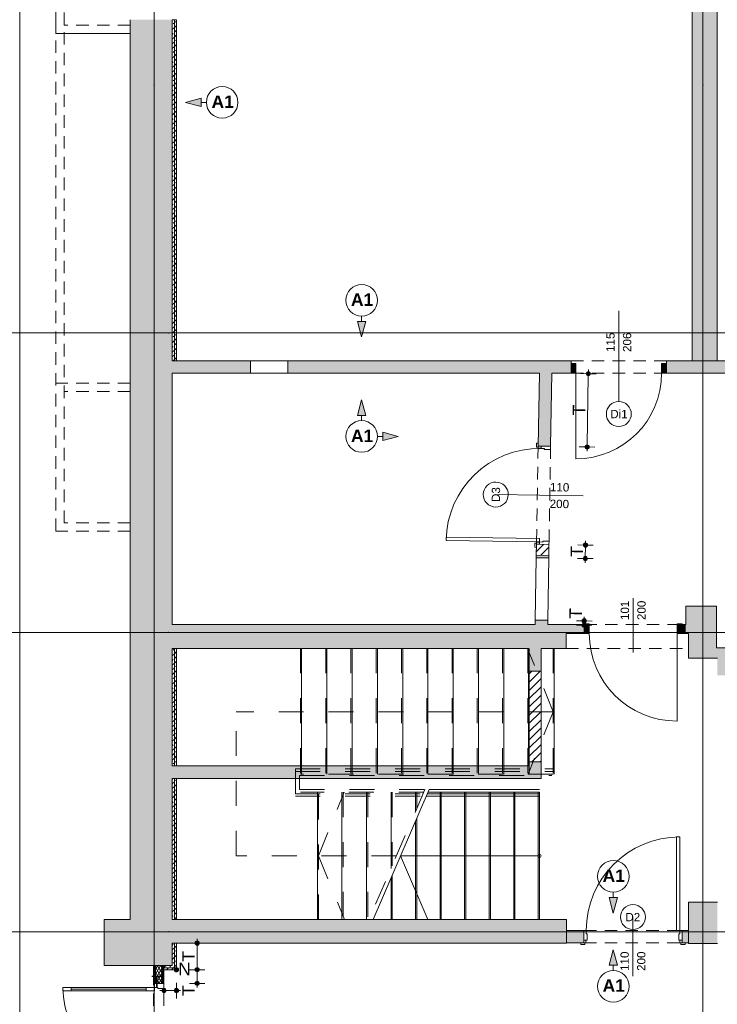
# Paper-space layout 'A-44 WYKOŃCZENIA ŚCIAN - PIĘTRO -1' of a CAD drawing. Header units: millimetres. Extents: x 0 to 594, y 0 to 297.
# Tile 4 of 16: x 133 to 217, y 114 to 232. Entities that reach past the tile are written whole.
import ezdxf
from ezdxf.xclip import XClip

# ---------------------------------------------------------------- set-up
doc = ezdxf.new("R2010")
doc.units = ezdxf.units.MM
doc.header["$MEASUREMENT"] = 0
doc.header["$XCLIPFRAME"] = 0
for name, pattern in [('DASHDOTX2', [1000, 500, -250, 0, -250]), ('GESTRICHELT2', [93.75, 62.5, -31.25]), ('HIDDEN', [6, 3, -3]), ('Przer. długie kreski', [2.5, 1.5, -1]), ('PRZERYWANA_DU_A', [550, 350, -200])]:
    doc.linetypes.add(name, pattern=pattern)
for name, color, linetype, lineweight in [('0_Nr_pióra__2', 8, 'Continuous', 13), ('A__OKŁADZINY ŚCIAN_Nr_pióra__1', 7, 'Continuous', 20), ('A_ściany proj_Nr_pióra__1', 7, 'Continuous', 20), ('A_ściany proj_Nr_pióra__2', 8, 'Continuous', 13), ('A_ściany_Nr_pióra__1', 7, 'Continuous', 20), ('AR P NAROŻNIKI_Nr_pióra__1', 7, 'Continuous', 20), ('AR P NAROŻNIKI_Nr_pióra__2', 8, 'Continuous', 13), ('Drzwi Archicad_Nr_pióra__1', 7, 'Continuous', 20), ('Drzwi Archicad_Nr_pióra__3', 252, 'Continuous', 13), ('Znaczniki drzwi Archicada_Nr_pióra__3', 252, 'Continuous', 13)]:
    doc.layers.add(name, color=color, linetype=linetype, lineweight=lineweight)
for name, color, linetype in [('A__OKŁADZINY ŚCIAN', 7, 'Continuous'), ('A_podrys', 7, 'Continuous'), ('A_ściany', 7, 'Continuous'), ('A_ściany proj', 7, 'Continuous'), ('AR P NAROŻNIKI', 7, 'Continuous'), ('Drzwi Archicad', 7, 'Continuous')]:
    doc.layers.add(name, color=color, linetype=linetype)
for name, color, linetype, lineweight, true_color in [('A__OKŁADZINY ŚCIAN_Nr_pióra__7', 7, 'Continuous', 18, 0x171717), ('A_osie_Nr_pióra__16', 7, 'Continuous', 5, 0x0f0f0f), ('A_pochwyt_Nr_pióra__10', 7, 'Continuous', 13, 0x4b4b4b), ('A_pochwyt_Nr_pióra__161', 7, 'Continuous', 5, 0x949494), ('A_schody_Nr_pióra__10', 7, 'Continuous', 13, 0x4b4b4b), ('A_schody_Nr_pióra__4', 7, 'Continuous', 18, 0x4b4b4b), ('A_ściany proj_Nr_pióra__10', 7, 'Continuous', 13, 0x4b4b4b), ('A_ściany proj_Nr_pióra__21', 7, 'Continuous', 5, 0xb0b0b0), ('A_ściany_Nr_pióra__10', 7, 'Continuous', 13, 0x4b4b4b), ('AR P NAROŻNIKI_Nr_pióra__7', 7, 'Continuous', 18, 0x171717), ('Okna Archicada_Nr_pióra__19', 7, 'Continuous', 5, 0x191919)]:
    doc.layers.add(name, color=color, linetype=linetype, lineweight=lineweight, true_color=true_color)
doc.styles.add('STYL_AUTOMATYCZNY_1', font='arial.ttf')
doc.styles.add('STYL_AUTOMATYCZNY_3', font='arial.ttf')
doc.styles.add('STYL_AUTOMATYCZNY_4', font='arial.ttf')
doc.styles.add('STYL_AUTOMATYCZNY_5', font='arial.ttf')
pattern_1 = [(45, (-1493.65654, -286.4806), (-0.49497475, 0.49497475), [])]
pattern_2 = [(0, (-1493.6565, -286.4806), (0, 1), [0, -1])]
pattern_3 = [(45, (-1493.65654, -286.4806), (-0.57024626, 0.57024626), []), (45, (-1493.0863, -286.4806), (-0.57024626, 0.57024626), [0.40323, -0.20161])]

# ---------------------------------------------------------------- blocks, each defined once
blk = doc.blocks.new('Rysunek_1_1', base_point=(-1493.66, -286.48))
at = {"layer": 'A__OKŁADZINY ŚCIAN', "linetype": 'Continuous', "lineweight": 0, "true_color": 0x000000}
for points in [[(153.42, 222.3), (155.29, 221.8), (155.29, 222.8)], [(174.59, 194.1), (175.09, 195.97), (174.09, 195.97)], [(174.59, 186.54), (174.09, 184.67), (175.09, 184.67)], [(178.99, 182.14), (177.13, 182.64), (177.13, 181.64)], [(204.85, 124.85), (205.35, 126.71), (204.35, 126.71)], [(204.85, 120.44), (204.35, 118.58), (205.35, 118.58)]]:
    blk.add_hatch(color=18, dxfattribs=at).paths.add_polyline_path(points)
at = {"layer": 'A__OKŁADZINY ŚCIAN', "linetype": 'Continuous', "lineweight": 0, "true_color": 0x171717}
for points in [[(201.61, 189.68), (201.62, 189.59), (201.68, 189.5), (201.76, 189.45), (201.86, 189.43), (201.95, 189.45), (202.03, 189.5), (202.09, 189.59), (202.11, 189.68), (202.09, 189.78), (202.03, 189.86), (201.95, 189.91), (201.86, 189.93), (201.76, 189.91), (201.68, 189.86), (201.62, 189.78)], [(201.46, 180.88), (201.48, 180.79), (201.53, 180.71), (201.61, 180.65), (201.71, 180.63), (201.81, 180.65), (201.89, 180.71), (201.94, 180.79), (201.96, 180.88), (201.94, 180.98), (201.89, 181.06), (201.81, 181.11), (201.71, 181.13), (201.61, 181.11), (201.53, 181.06), (201.48, 180.98)], [(201.26, 169.08), (201.28, 168.99), (201.34, 168.91), (201.42, 168.85), (201.51, 168.83), (201.61, 168.85), (201.69, 168.91), (201.75, 168.99), (201.76, 169.08), (201.75, 169.18), (201.69, 169.26), (201.61, 169.32), (201.51, 169.33), (201.42, 169.32), (201.34, 169.26), (201.28, 169.18)], [(201.24, 167.46), (201.26, 167.37), (201.31, 167.29), (201.39, 167.23), (201.49, 167.21), (201.58, 167.23), (201.66, 167.29), (201.72, 167.37), (201.74, 167.46), (201.72, 167.56), (201.66, 167.64), (201.58, 167.7), (201.49, 167.71), (201.39, 167.7), (201.31, 167.64), (201.26, 167.56)], [(201.11, 159.97), (201.13, 159.87), (201.19, 159.79), (201.27, 159.73), (201.36, 159.72), (201.46, 159.73), (201.54, 159.79), (201.59, 159.87), (201.61, 159.97), (201.59, 160.06), (201.54, 160.14), (201.46, 160.2), (201.36, 160.22), (201.27, 160.2), (201.19, 160.14), (201.13, 160.06)], [(201.11, 159.45), (201.12, 159.36), (201.18, 159.27), (201.26, 159.22), (201.36, 159.2), (201.45, 159.22), (201.53, 159.27), (201.59, 159.36), (201.61, 159.45), (201.59, 159.55), (201.53, 159.63), (201.45, 159.68), (201.36, 159.7), (201.26, 159.68), (201.18, 159.63), (201.12, 159.55)], [(154.57, 121.23), (154.58, 121.13), (154.64, 121.05), (154.72, 121), (154.82, 120.98), (154.91, 121), (154.99, 121.05), (155.05, 121.13), (155.07, 121.23), (155.05, 121.33), (154.99, 121.41), (154.91, 121.46), (154.82, 121.48), (154.72, 121.46), (154.64, 121.41), (154.58, 121.33)], [(154.57, 118.03), (154.58, 117.93), (154.64, 117.85), (154.72, 117.8), (154.82, 117.78), (154.91, 117.8), (154.99, 117.85), (155.05, 117.93), (155.07, 118.03), (155.05, 118.13), (154.99, 118.21), (154.91, 118.26), (154.82, 118.28), (154.72, 118.26), (154.64, 118.21), (154.58, 118.13)], [(154.57, 116.39), (154.58, 116.29), (154.64, 116.21), (154.72, 116.16), (154.82, 116.14), (154.91, 116.16), (154.99, 116.21), (155.05, 116.29), (155.07, 116.39), (155.05, 116.48), (154.99, 116.56), (154.91, 116.62), (154.82, 116.64), (154.72, 116.62), (154.64, 116.56), (154.58, 116.48)], [(150.57, 115.53), (150.58, 115.43), (150.64, 115.35), (150.72, 115.3), (150.82, 115.28), (150.91, 115.3), (150.99, 115.35), (151.05, 115.43), (151.07, 115.53), (151.05, 115.63), (150.99, 115.71), (150.91, 115.76), (150.82, 115.78), (150.72, 115.76), (150.64, 115.71), (150.58, 115.63)], [(152.07, 115.53), (152.08, 115.43), (152.14, 115.35), (152.22, 115.3), (152.32, 115.28), (152.41, 115.3), (152.49, 115.35), (152.55, 115.43), (152.57, 115.53), (152.55, 115.63), (152.49, 115.71), (152.41, 115.76), (152.32, 115.78), (152.22, 115.76), (152.14, 115.71), (152.08, 115.63)]]:
    blk.add_hatch(color=250, dxfattribs=at).paths.add_polyline_path(points)
at = {"layer": 'A_ściany', "linetype": 'Continuous', "lineweight": 0, "true_color": 0x000000}
for points in [[(217.34, 191.25), (217.34, 246.14), (214.34, 246.14), (214.34, 191.25)], [(146.77, 124.08), (151.82, 124.08), (151.82, 232.24), (150.52, 232.24), (146.77, 232.24)], [(151.82, 191.25), (151.82, 189.75), (161.22, 189.75), (161.22, 191.05), (161.22, 191.25)], [(165.72, 191.25), (165.72, 191.05), (165.72, 189.75), (199.77, 189.75), (199.77, 191.25)], [(211.27, 189.75), (248.89, 189.75), (248.89, 191.25), (211.27, 191.25)], [(195.97, 189.75), (195.82, 180.98), (197.32, 180.96), (197.47, 189.75)], [(195.6, 167.88), (195.6, 167.56), (196.9, 167.54), (197.1, 167.54), (197.1, 167.85)], [(213.57, 158.47), (213.92, 158.47), (213.92, 155.47), (217.37, 155.47), (217.37, 153.44), (219.87, 153.44), (219.87, 154.25), (220.36, 154.25), (220.36, 156.75), (217.27, 156.75), (217.27, 161.75), (213.57, 161.75)], [(195.47, 160.06), (195.46, 159.52), (196.97, 159.52), (196.97, 160.04), (196.77, 160.04)], [(199.17, 159.52), (151.82, 159.52), (151.82, 156.67), (199.17, 156.67)], [(199.17, 159.52), (199.17, 158.47), (201.37, 158.47), (201.37, 159.52)], [(213.12, 159.52), (213.12, 158.47), (213.57, 158.47), (213.57, 159.52)], [(196.17, 153.91), (196.17, 156.67), (194.67, 156.67), (194.67, 153.91)], [(151.82, 141.03), (196.17, 141.03), (194.67, 142.53), (151.82, 142.53)], [(196.17, 141.03), (196.17, 143.03), (194.67, 143.03), (194.67, 142.53)], [(217.37, 126.17), (213.92, 126.17), (213.92, 121.17), (217.37, 121.17)], [(151.82, 124.08), (143.64, 124.08), (143.64, 118.53), (151.82, 118.53)], [(199.22, 124.08), (151.82, 124.08), (151.82, 121.23), (199.22, 121.23)], [(199.22, 122.75), (199.22, 121.25), (201.32, 121.25), (201.32, 122.75)], [(213.92, 122.75), (213.12, 122.75), (213.12, 121.25), (213.92, 121.25)]]:
    blk.add_hatch(color=18, dxfattribs=at).paths.add_polyline_path(points)
at = {"layer": 'A_ściany proj', "linetype": 'Continuous', "lineweight": 0, "true_color": 0x4b4b4b}
h = blk.add_hatch(dxfattribs=at)
h.set_pattern_fill('FP_65_0001', color=251, style=0, pattern_type=2)
h.set_pattern_definition(pattern_3)
h.paths.add_polyline_path([(151.82, 232.24), (151.82, 191.25), (152.07, 191.25), (152.07, 232.24)])
h = blk.add_hatch(dxfattribs=at)
h.set_pattern_fill('FP_65_0001', color=251, style=0, pattern_type=2)
h.set_pattern_definition(pattern_3)
h.paths.add_polyline_path([(152.32, 191.25), (152.32, 232.24), (152.07, 232.24), (152.07, 191.25)])
at = {"layer": 'A_ściany proj', "linetype": 'Continuous', "lineweight": 0, "true_color": 0x000000}
h = blk.add_hatch(dxfattribs=at)
h.set_pattern_fill('bloczki_ceramiczne_0001', color=18, style=0, pattern_type=2)
h.set_pattern_definition(pattern_1)
h.paths.add_polyline_path([(195.62, 169.18), (195.6, 167.88), (197.1, 167.85), (197.12, 169.16)])
at = {"layer": 'A_ściany proj', "linetype": 'Continuous', "lineweight": 0, "true_color": 0x4b4b4b}
h = blk.add_hatch(dxfattribs=at)
h.set_pattern_fill('FP_65_0001', color=251, style=0, pattern_type=2)
h.set_pattern_definition(pattern_3)
h.paths.add_polyline_path([(151.82, 156.67), (151.82, 142.53), (152.07, 142.53), (152.07, 156.67)])
h = blk.add_hatch(dxfattribs=at)
h.set_pattern_fill('FP_65_0001', color=251, style=0, pattern_type=2)
h.set_pattern_definition(pattern_3)
h.paths.add_polyline_path([(152.32, 142.53), (152.32, 156.67), (152.07, 156.67), (152.07, 142.53)])
at = {"layer": 'A_ściany proj', "linetype": 'Continuous', "lineweight": 0, "true_color": 0x000000}
h = blk.add_hatch(dxfattribs=at)
h.set_pattern_fill('bloczki_ceramiczne_0001', color=18, style=0, pattern_type=2)
h.set_pattern_definition(pattern_1)
h.paths.add_polyline_path([(194.67, 153.91), (194.67, 143.03), (196.17, 143.03), (196.17, 153.91)])
at = {"layer": 'A_ściany proj', "linetype": 'Continuous', "lineweight": 0, "true_color": 0x4b4b4b}
h = blk.add_hatch(dxfattribs=at)
h.set_pattern_fill('FP_65_0001', color=251, style=0, pattern_type=2)
h.set_pattern_definition(pattern_3)
h.paths.add_polyline_path([(151.82, 141.03), (151.82, 124.08), (152.07, 124.08), (152.07, 141.03)])
h = blk.add_hatch(dxfattribs=at)
h.set_pattern_fill('FP_65_0001', color=251, style=0, pattern_type=2)
h.set_pattern_definition(pattern_3)
h.paths.add_polyline_path([(152.32, 124.08), (152.32, 141.03), (152.07, 141.03), (152.07, 124.08)])
h = blk.add_hatch(dxfattribs=at)
h.set_pattern_fill('FP_65_0001', color=251, style=0, pattern_type=2)
h.set_pattern_definition(pattern_3)
h.paths.add_polyline_path([(151.82, 121.23), (151.82, 118.53), (152.07, 118.28), (152.07, 121.23)])
h = blk.add_hatch(dxfattribs=at)
h.set_pattern_fill('FP_65_0001', color=251, style=0, pattern_type=2)
h.set_pattern_definition(pattern_3)
h.paths.add_polyline_path([(152.32, 118.03), (152.32, 121.23), (152.07, 121.23), (152.07, 118.28)])
at = {"layer": 'A_ściany proj', "linetype": 'Continuous', "lineweight": 13}
h = blk.add_hatch(dxfattribs=at)
h.set_pattern_fill('gypsum_0001', color=8, style=0, pattern_type=2)
h.set_pattern_definition(pattern_2)
h.paths.add_polyline_path([(149.57, 118.53), (149.57, 116.39), (149.69, 116.39), (149.69, 118.53)])
h = blk.add_hatch(dxfattribs=at)
h.set_pattern_fill('gypsum_0001', color=8, style=0, pattern_type=2)
h.set_pattern_definition(pattern_2)
h.paths.add_polyline_path([(149.69, 116.39), (149.82, 116.39), (149.82, 118.53), (149.69, 118.53)])
h = blk.add_hatch(dxfattribs=at)
h.set_pattern_fill('batt_insulation_0001', color=8, style=0, pattern_type=2)
h.set_pattern_definition([(60, (-1493.65654, -286.4806), (-0.25980762, 0.15), []), (120, (-1493.65654, -286.4806), (0.25980762, 0.15), [])])
h.paths.add_polyline_path([(149.82, 118.53), (149.82, 116.39), (150.57, 116.39), (150.57, 118.53)])
h = blk.add_hatch(dxfattribs=at)
h.set_pattern_fill('gypsum_0001', color=8, style=0, pattern_type=2)
h.set_pattern_definition(pattern_2)
h.paths.add_polyline_path([(150.57, 118.53), (150.57, 116.39), (150.69, 116.39), (150.69, 118.53)])
h = blk.add_hatch(dxfattribs=at)
h.set_pattern_fill('gypsum_0001', color=8, style=0, pattern_type=2)
h.set_pattern_definition(pattern_2)
h.paths.add_polyline_path([(150.69, 118.53), (150.69, 116.39), (150.82, 116.39), (150.82, 118.53)])
at = {"layer": 'A_ściany proj', "linetype": 'Continuous', "lineweight": 0, "true_color": 0x4b4b4b}
h = blk.add_hatch(dxfattribs=at)
h.set_pattern_fill('FP_65_0001', color=251, style=0, pattern_type=2)
h.set_pattern_definition(pattern_3)
h.paths.add_polyline_path([(151.82, 118.53), (150.82, 118.53), (150.82, 118.28), (152.07, 118.28)])
h = blk.add_hatch(dxfattribs=at)
h.set_pattern_fill('FP_65_0001', color=251, style=0, pattern_type=2)
h.set_pattern_definition(pattern_3)
h.paths.add_polyline_path([(150.82, 118.03), (152.32, 118.03), (152.07, 118.28), (150.82, 118.28)])
at = {"layer": 'AR P NAROŻNIKI', "linetype": 'Continuous', "lineweight": 0, "true_color": 0x171717}
blk.add_hatch(color=250, dxfattribs=at).paths.add_polyline_path([(152.57, 118.03, 1), (152.07, 118.03, 1)])
at = {"layer": 'Drzwi Archicad', "linetype": 'Continuous', "lineweight": 0, "true_color": 0xfdfdfd}
for points in [[(199.77, 189.75), (200.37, 189.75), (200.37, 190.9), (199.77, 190.9)], [(211.27, 190.9), (210.67, 190.9), (210.67, 189.75), (211.27, 189.75)], [(201.37, 159.62), (201.37, 158.47), (201.97, 158.47), (201.97, 159.62)], [(213.12, 158.47), (213.12, 159.62), (212.52, 159.62), (212.52, 158.47)]]:
    blk.add_hatch(color=7, dxfattribs=at).paths.add_polyline_path(points)
at = {"layer": '0_Nr_pióra__2', "color": 8, "linetype": 'PRZERYWANA_DU_A', "lineweight": 13, "flags": 128}
blk.add_lwpolyline([(133.47, 290.99), (133.47, 92.59)], dxfattribs=at)
at = {"layer": 'A__OKŁADZINY ŚCIAN_Nr_pióra__1', "color": 7, "linetype": 'Continuous', "lineweight": 20}
for p, q in [((153.42, 222.3), (155.29, 222.8)), ((155.29, 222.8), (155.29, 221.8)), ((153.42, 222.3), (155.29, 221.8)), ((155.92, 222.3), (155.29, 222.3)), ((174.59, 196.6), (174.59, 195.97)), ((174.09, 195.97), (175.09, 195.97)), ((174.59, 194.1), (174.09, 195.97)), ((174.59, 194.1), (175.09, 195.97)), ((174.59, 186.54), (174.09, 184.67)), ((174.59, 186.54), (175.09, 184.67)), ((175.09, 184.67), (174.09, 184.67)), ((174.59, 184.04), (174.59, 184.67)), ((177.13, 181.64), (177.13, 182.64)), ((178.99, 182.14), (177.13, 182.64)), ((176.49, 182.14), (177.13, 182.14)), ((178.99, 182.14), (177.13, 181.64)), ((204.35, 126.71), (205.35, 126.71)), ((204.85, 124.85), (204.35, 126.71)), ((204.85, 127.35), (204.85, 126.71)), ((204.85, 124.85), (205.35, 126.71)), ((204.85, 120.44), (204.35, 118.58)), ((204.85, 120.44), (205.35, 118.58)), ((205.35, 118.58), (204.35, 118.58)), ((204.85, 117.94), (204.85, 118.58))]:
    blk.add_line(p, q, dxfattribs=at)
for centre in [(157.82, 222.3), (174.59, 198.51), (174.59, 182.14), (204.85, 129.25), (204.85, 116.04)]:
    blk.add_circle(centre, 1.9, dxfattribs=at)
at = {"layer": 'A__OKŁADZINY ŚCIAN_Nr_pióra__7', "color": 250, "linetype": 'Continuous', "lineweight": 18, "true_color": 0x171717}
for p, q in [((200.92, 189.7), (201.61, 189.69)), ((201.85, 189.43), (201.71, 181.13)), ((201.86, 190.18), (201.86, 189.93)), ((202.11, 189.68), (202.79, 189.67)), ((200.77, 180.9), (201.46, 180.89)), ((201.71, 180.63), (201.7, 180.38)), ((201.96, 180.88), (202.65, 180.87)), ((201.52, 169.58), (201.52, 169.33)), ((200.58, 169.1), (201.26, 169.09)), ((201.51, 168.83), (201.49, 167.71)), ((201.76, 169.08), (202.45, 169.07)), ((200.55, 167.48), (201.24, 167.47)), ((201.48, 167.21), (201.48, 166.96)), ((201.74, 167.46), (202.43, 167.45)), ((200.43, 159.98), (201.11, 159.97)), ((201.37, 160.47), (201.37, 160.22)), ((201.61, 159.96), (202.3, 159.95)), ((200.42, 159.47), (201.11, 159.45)), ((201.35, 159.2), (201.35, 158.95)), ((201.36, 159.72), (201.36, 159.7)), ((201.61, 159.45), (202.29, 159.44)), ((154.57, 121.23), (153.88, 121.23)), ((154.82, 121.48), (154.82, 121.73)), ((154.82, 118.28), (154.82, 120.98)), ((155.75, 121.23), (155.07, 121.23)), ((154.57, 118.03), (153.88, 118.03)), ((154.82, 116.64), (154.82, 117.78)), ((155.75, 118.03), (155.07, 118.03)), ((150.82, 115.78), (150.82, 116.47)), ((152.32, 115.78), (152.32, 116.47)), ((154.57, 116.39), (153.88, 116.39)), ((154.82, 115.89), (154.82, 116.14)), ((155.75, 116.39), (155.07, 116.39)), ((150.32, 115.53), (150.57, 115.53)), ((150.82, 114.59), (150.82, 115.28)), ((151.07, 115.53), (152.07, 115.53)), ((152.32, 114.59), (152.32, 115.28)), ((152.57, 115.53), (152.82, 115.53))]:
    blk.add_line(p, q, dxfattribs=at)
for centre in [(201.86, 189.68), (201.71, 180.88), (201.51, 169.08), (201.49, 167.46), (201.36, 159.97), (201.36, 159.45), (154.82, 121.23), (154.82, 118.03), (154.82, 116.39), (150.82, 115.53), (152.32, 115.53)]:
    blk.add_circle(centre, 0.25, dxfattribs=at)
at = {"layer": 'A_osie_Nr_pióra__16', "color": 250, "linetype": 'DASHDOTX2', "lineweight": 5, "true_color": 0x0f0f0f}
for p, q in [((149.64, 224.41), (149.64, 262.3)), ((215.64, 224.41), (215.64, 262.3)), ((149.64, 224.41), (149.64, 92.59)), ((215.64, 224.41), (215.64, 92.59)), ((151.34, 194.59), (131.08, 194.59)), ((375.53, 194.59), (151.34, 194.59)), ((151.34, 194.59), (151.34, 194.59)), ((151.34, 158.59), (131.08, 158.59)), ((375.53, 158.59), (151.34, 158.59)), ((151.34, 158.59), (151.34, 158.59)), ((151.34, 122.59), (131.08, 122.59)), ((375.53, 122.59), (151.34, 122.59)), ((151.34, 122.59), (151.34, 122.59))]:
    blk.add_line(p, q, dxfattribs=at)
for p in [(149.64, 224.41), (149.64, 224.41), (215.64, 224.41), (215.64, 224.41), (151.34, 194.59), (151.34, 158.59), (151.34, 122.59)]:
    blk.add_point(p, dxfattribs=at)
at = {"layer": 'A_pochwyt_Nr_pióra__10', "color": 251, "linetype": 'HIDDEN', "lineweight": 13, "true_color": 0x4b4b4b}
for p, q in [((166.62, 142.18), (197.61, 142.18)), ((166.62, 142.18), (166.62, 138.88)), ((166.62, 141.88), (197.61, 141.88)), ((167.12, 141.38), (167.12, 139.68)), ((167.12, 139.68), (182.2, 139.68)), ((166.62, 139.18), (181.99, 139.18)), ((166.62, 138.88), (181.86, 138.88))]:
    blk.add_line(p, q, dxfattribs=at)
at = {"layer": 'A_pochwyt_Nr_pióra__161', "color": 252, "linetype": 'Continuous', "lineweight": 5, "true_color": 0x949494}
for p, q in [((182.7, 139.68), (195.97, 139.68)), ((182.36, 138.88), (195.97, 138.88)), ((182.49, 139.18), (195.97, 139.18))]:
    blk.add_line(p, q, dxfattribs=at)
for p in [(181.86, 138.88), (181.99, 139.18)]:
    blk.add_point(p, dxfattribs=at)
at = {"layer": 'A_schody_Nr_pióra__10', "color": 251, "linetype": 'HIDDEN', "lineweight": 13, "true_color": 0x4b4b4b}
for p, q in [((167.23, 156.67), (167.23, 139.38)), ((170.27, 156.67), (170.27, 141.53)), ((173.31, 156.67), (173.31, 141.53)), ((176.35, 156.67), (176.35, 141.53)), ((179.39, 156.67), (179.39, 141.53)), ((182.43, 156.67), (182.43, 141.53)), ((185.47, 156.67), (185.47, 141.53)), ((188.5, 156.67), (188.5, 141.53)), ((191.54, 156.67), (191.54, 141.53)), ((197.62, 149.05), (194.53, 156.67)), ((194.58, 156.67), (194.58, 141.53)), ((197.62, 156.67), (197.62, 141.53)), ((197.62, 149.05), (159.52, 149.05)), ((159.52, 131.73), (159.52, 149.05)), ((197.62, 149.05), (194.61, 141.53)), ((167.12, 141.38), (197.47, 141.38)), ((197.61, 141.53), (167.23, 141.53)), ((182.2, 139.68), (175.48, 124.08)), ((182.07, 139.38), (167.23, 139.38)), ((169.42, 124.08), (169.42, 139.38)), ((169.42, 131.73), (172.48, 139.38)), ((172.37, 139.38), (172.37, 124.08)), ((175.32, 139.38), (175.32, 124.08)), ((178.27, 139.38), (178.27, 130.54)), ((181.22, 139.38), (181.22, 137.39)), ((178.78, 131.73), (159.52, 131.73)), ((169.42, 131.73), (172.52, 124.08))]:
    blk.add_line(p, q, dxfattribs=at)
at = {"layer": 'A_schody_Nr_pióra__10', "color": 251, "linetype": 'GESTRICHELT2', "lineweight": 13, "true_color": 0x4b4b4b}
for p, q in [((167.37, 156.67), (167.37, 141.53)), ((170.41, 156.67), (170.41, 141.53)), ((173.45, 156.67), (173.45, 141.53)), ((176.49, 156.67), (176.49, 141.53)), ((179.53, 156.67), (179.53, 141.53)), ((182.57, 156.67), (182.57, 141.53)), ((185.61, 156.67), (185.61, 141.53)), ((188.64, 156.67), (188.64, 141.53)), ((191.68, 156.67), (191.68, 141.53)), ((194.72, 156.67), (194.72, 141.53)), ((197.76, 156.67), (197.76, 141.53)), ((169.28, 124.08), (169.28, 139.38)), ((172.23, 124.08), (172.23, 139.38)), ((175.18, 124.08), (175.18, 139.38)), ((178.13, 130.22), (178.13, 139.38)), ((181.08, 137.07), (181.08, 139.38)), ((184.03, 124.08), (184.03, 139.38)), ((186.98, 124.08), (186.98, 139.38)), ((189.93, 124.08), (189.93, 139.38)), ((192.88, 124.08), (192.88, 139.38)), ((195.83, 124.08), (195.83, 139.38)), ((181.08, 124.08), (181.08, 135.9)), ((178.13, 124.08), (178.13, 129.06))]:
    blk.add_line(p, q, dxfattribs=at)
at = {"layer": 'A_schody_Nr_pióra__4', "color": 251, "linetype": 'Continuous', "lineweight": 18, "true_color": 0x4b4b4b}
for p, q in [((182.7, 139.68), (175.98, 124.08)), ((195.97, 139.38), (182.57, 139.38)), ((184.17, 139.38), (184.17, 124.08)), ((187.12, 139.38), (187.12, 124.08)), ((190.07, 139.38), (190.07, 124.08)), ((193.02, 139.38), (193.02, 124.08)), ((195.97, 139.38), (195.97, 124.08)), ((181.22, 136.23), (181.22, 124.08)), ((195.97, 131.73), (179.28, 131.73)), ((182.57, 124.08), (179.28, 131.73)), ((178.27, 129.38), (178.27, 124.08))]:
    blk.add_line(p, q, dxfattribs=at)
blk.add_circle((195.97, 131.73), 0.206, dxfattribs=at)
at = {"layer": 'A_ściany proj_Nr_pióra__1', "color": 7, "linetype": 'Continuous', "lineweight": 20, "flags": 128}
for points in [[(151.82, 232.24), (151.82, 191.25)], [(152.32, 191.25), (152.32, 232.24)], [(195.62, 169.18), (195.6, 167.88)], [(197.12, 169.16), (195.62, 169.18)], [(197.1, 167.85), (197.12, 169.16)], [(195.6, 167.88), (197.1, 167.85)], [(151.82, 156.67), (151.82, 142.53)], [(152.32, 142.53), (152.32, 156.67)], [(194.67, 153.91), (194.67, 143.03)], [(196.17, 153.91), (194.67, 153.91)], [(196.17, 143.03), (196.17, 153.91)], [(194.67, 143.03), (196.17, 143.03)], [(151.82, 141.03), (151.82, 124.08)], [(152.32, 124.08), (152.32, 141.03)], [(151.82, 121.23), (151.82, 118.53)], [(152.32, 118.03), (152.32, 121.23)], [(149.57, 118.53), (149.57, 116.39)], [(150.82, 116.39), (150.82, 118.53)], [(151.82, 118.53), (150.82, 118.53)], [(150.82, 118.03), (152.32, 118.03)]]:
    blk.add_lwpolyline(points, dxfattribs=at)
at = {"layer": 'A_ściany proj_Nr_pióra__10', "color": 251, "linetype": 'Continuous', "lineweight": 13, "true_color": 0x4b4b4b}
for p, q in [((152.07, 191.25), (152.07, 232.24)), ((152.07, 232.24), (152.07, 191.25)), ((152.07, 142.53), (152.07, 156.67)), ((152.07, 156.67), (152.07, 142.53)), ((152.07, 124.08), (152.07, 141.03)), ((152.07, 141.03), (152.07, 124.08)), ((152.07, 121.23), (152.07, 118.28)), ((152.07, 118.28), (152.07, 121.23)), ((152.07, 118.28), (150.82, 118.28)), ((150.82, 118.28), (152.07, 118.28))]:
    blk.add_line(p, q, dxfattribs=at)
at = {"layer": 'A_ściany proj_Nr_pióra__2', "color": 8, "linetype": 'Continuous', "lineweight": 13, "flags": 128}
for points in [[(152.07, 232.24), (151.82, 232.24)], [(152.32, 232.24), (152.07, 232.24)], [(152.07, 191.25), (151.82, 191.25)], [(152.32, 191.25), (152.07, 191.25)], [(152.07, 156.67), (151.82, 156.67)], [(152.32, 156.67), (152.07, 156.67)], [(152.07, 142.53), (151.82, 142.53)], [(152.32, 142.53), (152.07, 142.53)], [(152.07, 141.03), (151.82, 141.03)], [(152.32, 141.03), (152.07, 141.03)], [(152.07, 124.08), (151.82, 124.08)], [(152.32, 124.08), (152.07, 124.08)], [(151.82, 121.23), (152.07, 121.23)], [(152.07, 121.23), (152.32, 121.23)], [(150.82, 118.53), (150.82, 118.28)], [(150.82, 118.28), (150.82, 118.03)]]:
    blk.add_lwpolyline(points, dxfattribs=at)
at = {"layer": 'A_ściany proj_Nr_pióra__21', "color": 253, "linetype": 'Continuous', "lineweight": 5, "true_color": 0xb0b0b0}
for p, q in [((149.69, 118.53), (149.69, 116.39)), ((149.82, 118.53), (149.82, 116.39)), ((150.57, 116.39), (150.57, 118.53)), ((150.69, 116.39), (150.69, 118.53)), ((149.67, 116.39), (149.57, 116.39)), ((149.69, 116.39), (149.67, 116.39)), ((149.82, 116.39), (149.69, 116.39)), ((150.57, 116.39), (149.82, 116.39)), ((150.69, 116.39), (150.57, 116.39)), ((150.82, 116.39), (150.69, 116.39))]:
    blk.add_line(p, q, dxfattribs=at)
at = {"layer": 'A_ściany proj_Nr_pióra__21', "color": 253, "linetype": 'Continuous', "lineweight": 5, "true_color": 0xb0b0b0, "flags": 128}
for points in [[(149.69, 118.53), (149.57, 118.53)], [(149.82, 118.53), (149.69, 118.53)], [(150.57, 118.53), (149.82, 118.53)], [(150.69, 118.53), (150.57, 118.53)], [(150.82, 118.53), (150.69, 118.53)]]:
    blk.add_lwpolyline(points, dxfattribs=at)
at = {"layer": 'A_ściany_Nr_pióra__1', "color": 7, "linetype": 'Continuous', "lineweight": 20}
for p, q in [((161.22, 191.05), (161.22, 191.25)), ((161.22, 191.05), (161.22, 189.75)), ((165.72, 191.05), (165.72, 191.25)), ((165.72, 191.05), (165.72, 189.75)), ((199.77, 191.25), (199.4, 191.25)), ((199.77, 190.9), (199.77, 191.25)), ((199.77, 189.75), (199.77, 190.9)), ((211.27, 191.25), (211.64, 191.25)), ((211.27, 190.9), (211.27, 191.25)), ((211.27, 189.75), (211.27, 190.9)), ((199.77, 189.75), (199.3, 189.75)), ((211.27, 189.75), (211.74, 189.75)), ((195.82, 180.98), (195.83, 181.35)), ((196.17, 180.97), (195.82, 180.98)), ((197.32, 180.96), (196.17, 180.97)), ((195.62, 169.18), (195.62, 168.81)), ((195.97, 169.18), (195.62, 169.18)), ((197.12, 169.16), (195.97, 169.18)), ((196.9, 167.54), (195.6, 167.56)), ((196.9, 167.54), (197.1, 167.54)), ((196.77, 160.04), (195.47, 160.06)), ((196.77, 160.04), (196.97, 160.04)), ((201.37, 159.52), (201, 159.52)), ((201.37, 158.47), (201.37, 159.52)), ((213.12, 159.52), (213.49, 159.52)), ((213.12, 158.47), (213.12, 159.52)), ((201.37, 158.47), (200.9, 158.47)), ((213.12, 158.47), (213.59, 158.47)), ((201.32, 122.75), (201.32, 121.6)), ((213.12, 122.75), (213.12, 121.6)), ((201.32, 121.25), (200.95, 121.25)), ((201.32, 121.6), (201.32, 121.25)), ((213.12, 121.6), (213.12, 121.25)), ((213.12, 121.25), (213.49, 121.25))]:
    blk.add_line(p, q, dxfattribs=at)
at = {"layer": 'A_ściany_Nr_pióra__1', "color": 7, "linetype": 'Continuous', "lineweight": 20, "flags": 128}
for points in [[(214.34, 246.14), (214.34, 191.25)], [(217.34, 191.25), (217.34, 246.14)], [(146.77, 232.24), (146.77, 124.08)], [(151.82, 191.25), (151.82, 232.24)], [(161.22, 191.25), (151.82, 191.25)], [(199.77, 191.25), (165.72, 191.25)], [(248.89, 191.25), (211.27, 191.25)], [(214.34, 191.25), (217.34, 191.25)], [(151.82, 159.52), (151.82, 189.75)], [(151.82, 189.75), (161.22, 189.75)], [(165.72, 189.75), (195.97, 189.75)], [(195.97, 189.75), (195.82, 180.98)], [(197.32, 180.96), (197.47, 189.75)], [(197.47, 189.75), (199.77, 189.75)], [(211.27, 189.75), (244.56, 189.75)], [(195.6, 167.88), (195.6, 167.56)], [(197.1, 167.85), (195.6, 167.88)], [(197.1, 167.54), (197.1, 167.85)], [(217.27, 161.75), (213.57, 161.75)], [(213.57, 161.75), (213.57, 159.52)], [(217.27, 156.75), (217.27, 161.75)], [(195.47, 160.06), (195.46, 159.52)], [(196.97, 159.52), (196.97, 160.04)], [(195.46, 159.52), (151.82, 159.52)], [(199.17, 159.52), (196.97, 159.52)], [(201.37, 159.52), (199.17, 159.52)], [(213.57, 159.52), (213.12, 159.52)], [(199.17, 158.47), (201.37, 158.47)], [(199.17, 156.67), (199.17, 158.47)], [(213.12, 158.47), (213.57, 158.47)], [(213.57, 158.47), (213.92, 158.47)], [(213.92, 158.47), (213.92, 155.47)], [(151.82, 142.53), (151.82, 156.67)], [(151.82, 156.67), (194.67, 156.67)], [(194.67, 156.67), (194.67, 153.91)], [(196.17, 156.67), (199.17, 156.67)], [(196.17, 153.91), (196.17, 156.67)], [(220.36, 156.75), (217.27, 156.75)], [(213.92, 155.47), (217.37, 155.47)], [(194.67, 153.91), (196.17, 153.91)], [(194.67, 142.53), (151.82, 142.53)], [(196.17, 143.03), (194.67, 143.03)], [(194.67, 143.03), (194.67, 142.53)], [(196.17, 141.03), (196.17, 143.03)], [(151.82, 124.08), (151.82, 141.03)], [(151.82, 141.03), (196.17, 141.03)], [(217.37, 126.17), (213.92, 126.17)], [(213.92, 126.17), (213.92, 121.17)], [(146.77, 124.08), (143.64, 124.08)], [(143.64, 124.08), (143.64, 118.53)], [(199.22, 124.08), (151.82, 124.08)], [(199.22, 121.23), (199.22, 124.08)], [(201.32, 122.75), (199.22, 122.75)], [(199.22, 122.75), (199.22, 121.25)], [(213.92, 122.75), (213.12, 122.75)], [(213.92, 121.25), (213.92, 122.75)], [(151.82, 121.23), (199.22, 121.23)], [(151.82, 118.53), (151.82, 121.23)], [(199.22, 121.25), (201.32, 121.25)], [(213.12, 121.25), (213.92, 121.25)], [(213.92, 121.17), (217.37, 121.17)], [(143.64, 118.53), (151.82, 118.53)]]:
    blk.add_lwpolyline(points, dxfattribs=at)
at = {"layer": 'A_ściany_Nr_pióra__10', "color": 251, "linetype": 'Continuous', "lineweight": 13, "true_color": 0x4b4b4b}
for p, q in [((137.81, 230.59), (137.81, 248.39)), ((146.77, 230.59), (137.81, 230.59))]:
    blk.add_line(p, q, dxfattribs=at)
at = {"layer": 'A_ściany_Nr_pióra__10', "color": 251, "linetype": 'Przer. długie kreski', "lineweight": 13, "true_color": 0x4b4b4b}
for p, q in [((138.81, 231.59), (138.81, 247.39)), ((138.81, 171.76), (138.81, 231.59)), ((146.77, 231.59), (138.81, 231.59)), ((137.81, 170.76), (137.81, 230.59)), ((211.27, 191.25), (199.77, 191.25)), ((211.27, 189.75), (199.77, 189.75)), ((146.77, 188.56), (137.81, 188.56)), ((146.77, 187.56), (138.81, 187.56)), ((146.77, 171.76), (138.81, 171.76)), ((146.77, 170.76), (137.81, 170.76)), ((201.37, 159.52), (213.12, 159.52)), ((199.17, 156.67), (213.92, 156.67)), ((194.67, 153.91), (194.67, 143.03)), ((196.17, 153.91), (196.17, 143.03))]:
    blk.add_line(p, q, dxfattribs=at)
at = {"layer": 'AR P NAROŻNIKI_Nr_pióra__1', "color": 7, "linetype": 'Continuous', "lineweight": 20}
blk.add_circle((152.32, 118.03), 0.25, dxfattribs=at)
at = {"layer": 'AR P NAROŻNIKI_Nr_pióra__2', "color": 8, "linetype": 'PRZERYWANA_DU_A', "lineweight": 13, "flags": 128}
blk.add_lwpolyline([(152.57, 118.03, 1), (152.07, 118.03, 1)], format="xyb", close=True, dxfattribs=at)
at = {"layer": 'Drzwi Archicad_Nr_pióra__1', "color": 7, "linetype": 'Continuous', "lineweight": 20}
for p, q in [((199.77, 191.25), (199.4, 191.25)), ((199.77, 191.25), (199.4, 191.25)), ((199.77, 190.9), (199.77, 191.25)), ((199.77, 190.9), (199.77, 191.25)), ((200.37, 190.9), (199.77, 190.9)), ((199.77, 190.9), (199.77, 189.75)), ((199.77, 189.75), (199.77, 190.9)), ((199.77, 189.75), (199.77, 190.9)), ((200.37, 189.75), (200.37, 190.9)), ((211.27, 190.9), (210.67, 190.9)), ((210.67, 190.9), (210.67, 189.75)), ((211.27, 190.9), (211.27, 191.25)), ((211.27, 190.9), (211.27, 191.25)), ((211.27, 191.25), (211.64, 191.25)), ((211.27, 191.25), (211.64, 191.25)), ((211.27, 189.75), (211.27, 190.9)), ((211.27, 189.75), (211.27, 190.9)), ((211.27, 189.75), (211.27, 190.9)), ((199.77, 189.75), (199.3, 189.75)), ((199.77, 189.75), (199.3, 189.75)), ((199.77, 189.75), (200.37, 189.75)), ((200.37, 189.75), (200.37, 179.45)), ((210.67, 189.75), (211.27, 189.75)), ((211.27, 189.75), (211.74, 189.75)), ((211.27, 189.75), (211.74, 189.75)), ((201.37, 159.52), (201, 159.52)), ((201.37, 159.52), (201, 159.52)), ((201.37, 159.62), (201.97, 159.62)), ((201.37, 158.47), (201.37, 159.62)), ((201.37, 158.47), (201.37, 159.52)), ((201.37, 158.47), (201.37, 159.52)), ((201.97, 159.62), (201.97, 158.47)), ((212.52, 158.47), (212.52, 159.62)), ((212.52, 159.62), (213.12, 159.62)), ((213.12, 159.62), (213.12, 158.47)), ((213.12, 158.47), (213.12, 159.52)), ((213.12, 158.47), (213.12, 159.52)), ((213.12, 159.52), (213.49, 159.52)), ((213.12, 159.52), (213.49, 159.52)), ((201.37, 158.47), (200.9, 158.47)), ((201.37, 158.47), (200.9, 158.47)), ((201.97, 158.47), (201.37, 158.47)), ((213.12, 158.47), (212.52, 158.47)), ((212.52, 158.47), (212.52, 147.92)), ((213.12, 158.47), (213.59, 158.47)), ((213.12, 158.47), (213.59, 158.47))]:
    blk.add_line(p, q, dxfattribs=at)
for centre, radius, start, end in [((200.37, 189.75), 10.3, 270, 0), ((212.52, 158.47), 10.55, 180, 270)]:
    blk.add_arc(centre, radius, start, end, dxfattribs=at)
at = {"layer": 'Drzwi Archicad_Nr_pióra__3', "color": 252, "linetype": 'Continuous', "lineweight": 13}
for p, q in [((195.63, 180.85), (195.64, 181.35)), ((195.64, 181.35), (195.83, 181.35)), ((195.83, 181.35), (195.82, 180.85)), ((195.82, 180.98), (195.83, 181.35)), ((195.82, 180.98), (195.83, 181.35)), ((195.82, 180.85), (195.63, 180.85)), ((195.82, 180.73), (195.82, 180.98)), ((195.82, 180.98), (196.17, 180.97)), ((196.17, 180.97), (195.82, 180.98)), ((196.17, 180.97), (195.82, 180.98)), ((196.17, 180.72), (195.82, 180.73)), ((196.17, 180.97), (196.17, 180.72)), ((196.17, 180.69), (196.17, 180.97)), ((196.17, 180.97), (197.32, 180.96)), ((197.32, 180.96), (196.17, 180.97)), ((197.32, 180.96), (196.17, 180.97)), ((196.57, 180.69), (196.17, 180.69)), ((196.56, 180.57), (196.57, 180.69)), ((197.31, 180.56), (196.56, 180.57)), ((197.32, 180.96), (197.31, 180.56)), ((184.75, 170.04), (184.74, 169.64)), ((184.74, 169.64), (195.98, 169.46)), ((195.99, 169.86), (184.75, 170.04)), ((195.43, 168.82), (195.44, 169.32)), ((195.44, 169.32), (195.63, 169.31)), ((195.62, 169.18), (195.63, 169.43)), ((195.63, 169.31), (195.62, 168.81)), ((195.63, 169.43), (195.98, 169.43)), ((195.97, 169.18), (195.98, 169.46)), ((195.98, 169.43), (195.97, 169.18)), ((195.98, 169.46), (195.99, 169.86)), ((195.98, 169.46), (196.38, 169.45)), ((196.38, 169.45), (196.38, 169.57)), ((196.38, 169.57), (197.13, 169.56)), ((197.13, 169.56), (197.12, 169.16)), ((195.62, 168.81), (195.43, 168.82)), ((195.97, 169.18), (195.62, 169.18)), ((195.97, 169.18), (195.62, 169.18)), ((195.97, 169.18), (195.62, 169.18)), ((195.62, 169.18), (195.62, 168.81)), ((195.62, 169.18), (195.62, 168.81)), ((197.12, 169.16), (195.97, 169.18)), ((197.12, 169.16), (195.97, 169.18)), ((197.12, 169.16), (195.97, 169.18)), ((212.44, 122.75), (212.44, 133.99)), ((212.44, 133.99), (212.84, 133.99)), ((212.84, 133.99), (212.84, 122.75)), ((201.6, 122.75), (201.32, 122.75)), ((201.32, 122.75), (201.32, 121.6)), ((201.32, 122.75), (201.32, 121.6)), ((201.32, 122.75), (201.32, 121.6)), ((201.6, 122.35), (201.6, 122.75)), ((201.72, 122.35), (201.6, 122.35)), ((201.72, 121.6), (201.72, 122.35)), ((212.84, 122.75), (212.44, 122.75)), ((212.84, 122.35), (212.72, 122.35)), ((212.72, 122.35), (212.72, 121.6)), ((213.12, 122.75), (212.84, 122.75)), ((212.84, 122.75), (212.84, 122.35)), ((213.12, 121.6), (213.12, 122.75)), ((213.12, 122.75), (213.12, 121.6)), ((213.12, 122.75), (213.12, 121.6)), ((200.95, 121.06), (200.95, 121.25)), ((200.95, 121.25), (201.45, 121.25)), ((201.32, 121.25), (200.95, 121.25)), ((201.32, 121.25), (200.95, 121.25)), ((201.45, 121.06), (200.95, 121.06)), ((201.32, 121.25), (201.32, 121.6)), ((201.32, 121.6), (201.57, 121.6)), ((201.32, 121.6), (201.72, 121.6)), ((201.32, 121.6), (201.32, 121.25)), ((201.32, 121.6), (201.32, 121.25)), ((201.57, 121.25), (201.32, 121.25)), ((201.45, 121.25), (201.45, 121.06)), ((201.57, 121.6), (201.57, 121.25)), ((212.72, 121.6), (213.12, 121.6)), ((212.87, 121.25), (212.87, 121.6)), ((212.87, 121.6), (213.12, 121.6)), ((213.12, 121.25), (212.87, 121.25)), ((212.99, 121.25), (213.49, 121.25)), ((212.99, 121.06), (212.99, 121.25)), ((213.49, 121.06), (212.99, 121.06)), ((213.12, 121.6), (213.12, 121.25)), ((213.12, 121.6), (213.12, 121.25)), ((213.12, 121.6), (213.12, 121.25)), ((213.12, 121.25), (213.49, 121.25)), ((213.12, 121.25), (213.49, 121.25)), ((213.49, 121.25), (213.49, 121.06)), ((149.67, 116.39), (149.57, 116.39)), ((150.82, 116.39), (149.67, 116.39)), ((149.67, 116.39), (149.67, 115.91)), ((149.69, 116.39), (149.67, 116.39)), ((149.69, 116.39), (149.67, 116.39)), ((149.82, 116.39), (149.69, 116.39)), ((149.82, 116.39), (149.69, 116.39)), ((150.57, 116.39), (149.82, 116.39)), ((150.57, 116.39), (149.82, 116.39)), ((150.69, 116.39), (150.57, 116.39)), ((150.69, 116.39), (150.57, 116.39)), ((150.82, 116.39), (150.69, 116.39)), ((150.82, 116.39), (150.69, 116.39)), ((150.82, 115.79), (150.82, 116.39)), ((138.67, 115.91), (139.67, 115.91)), ((138.67, 115.51), (138.67, 115.91)), ((139.67, 115.51), (138.67, 115.51)), ((139.67, 115.91), (139.67, 115.51)), ((139.67, 115.71), (148.67, 115.71)), ((148.67, 115.51), (148.67, 115.91)), ((148.67, 115.91), (149.67, 115.91)), ((149.67, 115.51), (148.67, 115.51)), ((149.67, 115.91), (150.07, 115.91)), ((149.67, 115.91), (149.67, 115.51)), ((150.07, 115.91), (150.07, 115.79)), ((150.07, 115.79), (150.82, 115.79))]:
    blk.add_line(p, q, dxfattribs=at)
at = {"layer": 'Drzwi Archicad_Nr_pióra__3', "color": 252, "linetype": 'Przer. długie kreski', "lineweight": 13}
for p, q in [((195.82, 180.98), (195.62, 169.18)), ((197.32, 180.96), (197.12, 169.16)), ((201.32, 122.75), (213.12, 122.75)), ((201.32, 121.25), (213.12, 121.25)), ((149.57, 101.19), (149.57, 116.39)), ((150.82, 101.19), (150.82, 116.39))]:
    blk.add_line(p, q, dxfattribs=at)
at = {"layer": 'Drzwi Archicad_Nr_pióra__3', "color": 252, "linetype": 'Continuous', "lineweight": 13, "flags": 128}
for points in [[(139.67, 115.91), (148.67, 115.91), (148.67, 115.71), (139.67, 115.71)], [(139.67, 115.71), (148.67, 115.71), (148.67, 115.51), (139.67, 115.51)]]:
    blk.add_lwpolyline(points, close=True, dxfattribs=at)
at = {"layer": 'Drzwi Archicad_Nr_pióra__3', "color": 252, "linetype": 'Continuous', "lineweight": 13}
for centre, radius, start, end in [((195.98, 169.46), 11.24, 89.0515, 179.0515), ((212.84, 122.75), 11.24, 90, 180), ((149.67, 115.91), 11, 180, 270)]:
    blk.add_arc(centre, radius, start, end, dxfattribs=at)
at = {"layer": 'Okna Archicada_Nr_pióra__19', "color": 250, "linetype": 'Continuous', "lineweight": 5, "true_color": 0x191919}
for p, q in [((161.22, 191.05), (161.22, 191.25)), ((161.22, 191.25), (165.72, 191.25)), ((161.22, 191.05), (161.22, 189.75)), ((165.72, 191.05), (165.72, 191.25)), ((165.72, 191.05), (165.72, 189.75)), ((161.22, 189.75), (165.72, 189.75)), ((195.47, 160.06), (195.6, 167.56)), ((196.9, 167.54), (195.6, 167.56)), ((196.9, 167.54), (197.1, 167.54)), ((196.97, 160.04), (197.1, 167.54)), ((196.77, 160.04), (195.47, 160.06)), ((196.77, 160.04), (196.97, 160.04))]:
    blk.add_line(p, q, dxfattribs=at)
at = {"layer": 'Znaczniki drzwi Archicada_Nr_pióra__3', "color": 252, "linetype": 'Continuous', "lineweight": 13}
for p, q in [((205.52, 186.34), (205.52, 197.25)), ((190.72, 175.16), (201.22, 174.99)), ((207.24, 156.17), (207.24, 162.69)), ((207.22, 124.36), (207.22, 117.25))]:
    blk.add_line(p, q, dxfattribs=at)
at = {"layer": 'Znaczniki drzwi Archicada_Nr_pióra__3', "color": 252, "linetype": 'Continuous', "lineweight": 13, "flags": 128}
for points in [[(190.75, 176.66, 1), (190.7, 173.66, 1)], [(208.72, 124.36, 1), (205.72, 124.36, 1)]]:
    blk.add_lwpolyline(points, format="xyb", close=True, dxfattribs=at)
at = {"layer": 'Znaczniki drzwi Archicada_Nr_pióra__3', "color": 252, "linetype": 'Continuous', "lineweight": 13}
for start, end in [(0, 180), (180, 0)]:
    blk.add_arc((205.52, 184.84), 1.5, start, end, dxfattribs=at)
at = {"layer": 'A__OKŁADZINY ŚCIAN_Nr_pióra__1', "color": 7, "linetype": 'Continuous', "lineweight": 20, "char_height": 1.5, "attachment_point": 4, "style": 'STYL_AUTOMATYCZNY_3'}
for insert in [(156.54, 222.38), (173.31, 198.59), (173.31, 182.22), (203.57, 129.33), (203.57, 116.13)]:
    blk.add_mtext('\\A1;{\\pql;\\fArial|b1|i0|c238|p0;\\W1.000000;A1}', dxfattribs=dict(at, insert=insert))
at = {"layer": 'A__OKŁADZINY ŚCIAN_Nr_pióra__7', "color": 250, "linetype": 'Continuous', "lineweight": 18, "true_color": 0x171717, "char_height": 1.5, "width": 1.2566, "attachment_point": 7, "style": 'STYL_AUTOMATYCZNY_5'}
for insert, rotation in [((201.47, 184.66), 89.0515), ((201.22, 167.67), 89.0515), ((201.07, 160.22), 89.0515), ((154.52, 119), 90), ((154.52, 114.88), 90)]:
    blk.add_mtext('\\A1;{\\pql;\\fArial|b0|i0|c238|p0;\\W1.000000;T}', dxfattribs=dict(at, insert=insert, rotation=rotation))
at = {"layer": 'A__OKŁADZINY ŚCIAN_Nr_pióra__7', "color": 250, "linetype": 'Continuous', "lineweight": 18, "true_color": 0x171717, "insert": (149.31, 115.83), "char_height": 1.5, "width": 1.2566, "attachment_point": 7, "style": 'STYL_AUTOMATYCZNY_5'}
blk.add_mtext('\\A1;{\\pql;\\fArial|b0|i0|c238|p0;\\W1.000000;T}', dxfattribs=at)
at = {"layer": 'AR P NAROŻNIKI_Nr_pióra__7', "color": 250, "linetype": 'Continuous', "lineweight": 18, "true_color": 0x171717, "insert": (152.54, 118.12), "char_height": 1.5, "attachment_point": 4, "style": 'STYL_AUTOMATYCZNY_1'}
blk.add_mtext('\\A1;{\\pql;\\fArial|b0|i0|c238|p0;\\W1.000000;N}', dxfattribs=at)
at = {"layer": 'Znaczniki drzwi Archicada_Nr_pióra__3', "color": 252, "linetype": 'Continuous', "lineweight": 13, "char_height": 1, "attachment_point": 7}
for s, insert, rotation, style in [('\\A1;{\\pql;\\pt1;\\fArial|b0|i0|c238|p0;\\W1.000000;115}', (205.03, 192.3), 90, 'STYL_AUTOMATYCZNY_1'), ('\\A1;{\\pql;\\pt1;\\fArial|b0|i0|c238|p0;\\W1.000000;206}', (207.03, 192.3), 90, 'STYL_AUTOMATYCZNY_1'), ('\\A1;{\\pql;\\fArial CE|b0|i0|c238|p0;\\W1.000000;110}', (197.23, 175.54), 359.0515, 'STYL_AUTOMATYCZNY_4'), ('\\A1;{\\pql;\\fArial CE|b0|i0|c238|p0;\\W1.000000;D3}', (191.23, 174.25), 89.0515, 'STYL_AUTOMATYCZNY_4'), ('\\A1;{\\pql;\\fArial CE|b0|i0|c238|p0;\\W1.000000;200}', (197.2, 173.54), 359.0515, 'STYL_AUTOMATYCZNY_4'), ('\\A1;{\\pql;\\pt1;\\fArial|b0|i0|c238|p0;\\W1.000000;101}', (206.76, 160.07), 90, 'STYL_AUTOMATYCZNY_1'), ('\\A1;{\\pql;\\pt1;\\fArial|b0|i0|c238|p0;\\W1.000000;200}', (208.76, 160.07), 90, 'STYL_AUTOMATYCZNY_1'), ('\\A1;{\\pql;\\fArial CE|b0|i0|c238|p0;\\W1.000000;110}', (206.73, 117.89), 90, 'STYL_AUTOMATYCZNY_4'), ('\\A1;{\\pql;\\fArial CE|b0|i0|c238|p0;\\W1.000000;200}', (208.73, 117.89), 90, 'STYL_AUTOMATYCZNY_4')]:
    blk.add_mtext(s, dxfattribs=dict(at, insert=insert, rotation=rotation, style=style))
for s, insert, style in [('\\A1;{\\pql;\\pt1;\\fArial|b0|i0|c238|p0;\\W1.000000;Di1}', (204.49, 184.34), 'STYL_AUTOMATYCZNY_1'), ('\\A1;{\\pql;\\fArial CE|b0|i0|c238|p0;\\W1.000000;D2}', (206.31, 123.86), 'STYL_AUTOMATYCZNY_4')]:
    blk.add_mtext(s, dxfattribs=dict(at, insert=insert, style=style))

psp = doc.layouts.new('A-44 WYKOŃCZENIA ŚCIAN - PIĘTRO -1')

# ---------------------------------------------------------------- block references
at = {"layer": 'A_podrys', "color": 37, "linetype": 'Continuous', "lineweight": 5, "true_color": 0x656532}
ref = psp.add_blockref('Rysunek_1_1', (-1493.66, -286.48), dxfattribs=at)
XClip(ref).set_block_clipping_path([(125.084818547, 92.5942348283), (375.5347897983, 290.9937032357)])

doc.saveas('drawing.dxf')
